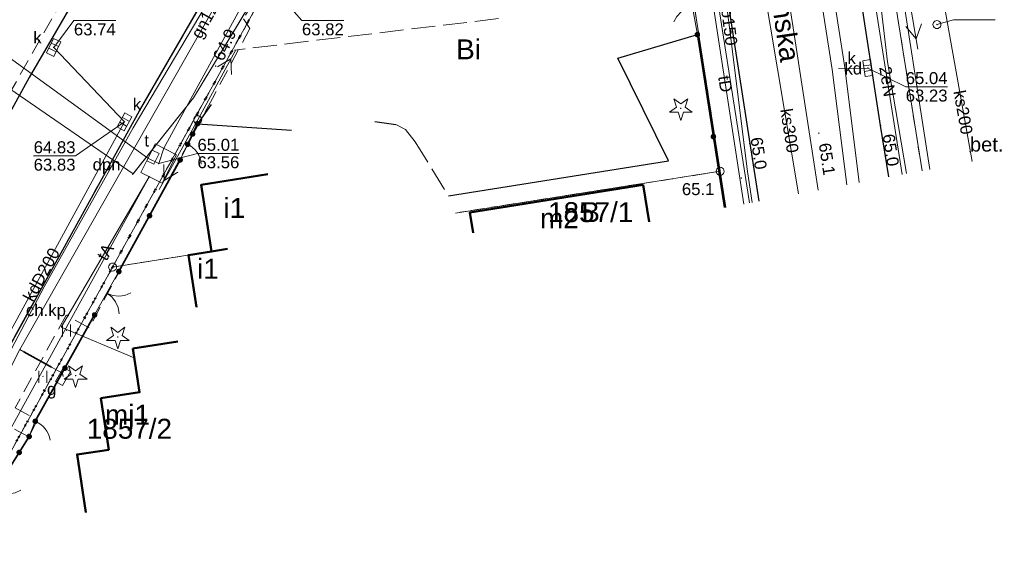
# Model space of a CAD drawing. Extents: x 6420891 to 6421372, y 5789686 to 5790696.
# Tile 29 of 48: x 6421271 to 6421333, y 5790348 to 5790382. Entities that reach past the tile are written whole.
import ezdxf
from ezdxf.enums import TextEntityAlignment as Align

# ---------------------------------------------------------------- set-up
doc = ezdxf.new("R2010")
doc.units = 0
doc.header["$PDSIZE"] = 0.75
for name, pattern in [('KROPK2', [2, 0, -2]), ('PRZER1-1', [2, 1, -1]), ('PRZER2-1', [3, 2, -1]), ('PRZER3-1', [4, 3, -1])]:
    doc.linetypes.add(name, pattern=pattern)
doc.layers.get('0').update_dxf_attribs({"linetype": 'CONTINUOUS', "lineweight": 13})
for name, color, linetype, lineweight in [('GEPPGD', 7, 'CONTINUOUS', 18), ('GESBZO', 7, 'CONTINUOUS', 50), ('GESBZO_O', 7, 'CONTINUOUS', 50), ('GESDZI', 7, 'CONTINUOUS', 18), ('GESDZI_O', 7, 'CONTINUOUS', 18), ('GESJAE', 7, 'KROPK2', 50), ('GSLKBR', 7, 'CONTINUOUS', 18), ('GSLKFU', 7, 'CONTINUOUS', 18), ('GSLKOC', 7, 'PRZER2-1', 18), ('GSLKOG', 7, 'CONTINUOUS', 35), ('GSLKRW', 7, 'CONTINUOUS', 25), ('GSPWPN', 7, 'CONTINUOUS', 13), ('GSPWPN_O', 7, 'CONTINUOUS', 13), ('GSSKOA', 7, 'PRZER3-1', 18), ('GSSKOD', 7, 'PRZER2-1', 18), ('GSSKOD_O', 7, 'PRZER2-1', 18), ('GSSUTR', 7, 'PRZER2-1', 18), ('GTGTXT', 7, 'CONTINUOUS', 18), ('GTGTXT_O', 7, 'CONTINUOUS', 18), ('GUSIKP', 7, 'CONTINUOUS', 18)]:
    doc.layers.add(name, color=color, linetype=linetype, lineweight=lineweight)
for name, color, linetype, lineweight, true_color in [('GESUZY', 7, 'PRZER1-1', 18, 0x008000), ('GESUZY_O', 7, 'PRZER1-1', 18, 0x008000), ('GSLKOU', 7, 'PRZER3-1', 18, 0x0a0909), ('GSPRDI', 7, 'CONTINUOUS', 18, 0x008000), ('GULENN', 1, 'CONTINUOUS', 18, 0xff0000), ('GULENN_O', 1, 'CONTINUOUS', 18, 0xff0000), ('GULEWN', 1, 'CONTINUOUS', 18, 0xff0000), ('GULGNP', 7, 'CONTINUOUS', 18, 0xbfbf00), ('GULGNP_O', 7, 'CONTINUOUS', 18, 0xbfbf00), ('GULGOR', 7, 'CONTINUOUS', 35, 0xbfbf00), ('GULGSP', 7, 'CONTINUOUS', 18, 0xbfbf00), ('GULKDP', 7, 'CONTINUOUS', 18, 0x803300), ('GULKDP_O', 7, 'CONTINUOUS', 18, 0x803300), ('GULKSP', 7, 'CONTINUOUS', 18, 0x803300), ('GULKSP_O', 7, 'CONTINUOUS', 18, 0x803300), ('GULTPR', 7, 'CONTINUOUS', 18, 0xff9100), ('GULTPR_O', 7, 'CONTINUOUS', 18, 0xff9100), ('GULWOP', 5, 'CONTINUOUS', 18, 0x0000ff), ('GULWOP_O', 5, 'CONTINUOUS', 18, 0x0000ff), ('GUPENP', 1, 'CONTINUOUS', 18, 0xff0000), ('GUPENP_O', 1, 'CONTINUOUS', 18, 0xff0000), ('GUPGSG', 7, 'CONTINUOUS', 18, 0xbfbf00), ('GUPGSG_O', 7, 'CONTINUOUS', 18, 0xbfbf00), ('GUPIBH', 7, 'CONTINUOUS', 5, 0x0a0909), ('GUPIBH_O', 7, 'CONTINUOUS', 5, 0x0a0909), ('GUPISL', 7, 'CONTINUOUS', 18, 0x0a0909), ('GUPKKS', 7, 'CONTINUOUS', 18, 0x803300), ('GUPKKS_O', 7, 'CONTINUOUS', 18, 0x0a0909), ('GUPKSD', 7, 'CONTINUOUS', 18, 0x803300), ('GUPKSH', 7, 'CONTINUOUS', 5, 0x803300), ('GUPKSH_O', 7, 'CONTINUOUS', 5, 0x803300), ('GUPTSH', 7, 'CONTINUOUS', 5, 0xff9100), ('GUPTWZ', 7, 'CONTINUOUS', 18, 0x0a0909), ('GUPTWZ_O', 7, 'CONTINUOUS', 18, 0x0a0909)]:
    doc.layers.add(name, color=color, linetype=linetype, lineweight=lineweight, true_color=true_color)
doc.styles.add('GEO-INFO', font='Arial')

# ---------------------------------------------------------------- blocks, each defined once
blk = doc.blocks.new('SUPE04_1')
at = {"color": 0}
for points in [[(0, 0), (10, 0)], [(6.982163, 1), (8.714214, 0), (6.982163, -1)]]:
    blk.add_lwpolyline(points, dxfattribs=at)
blk = doc.blocks.new('SZAFA1')
at = {"color": 0}
blk.add_lwpolyline([(-1, -0.5), (-1, 0.5), (1, 0.5), (1, -0.5)], close=True, dxfattribs=at)
blk = doc.blocks.new('KOLO')
blk.add_hatch(color=0).paths.add_polyline_path([(-0.5, 0), (-0.482963, -0.12941), (-0.433013, -0.25), (-0.353553, -0.353553), (-0.25, -0.433013), (-0.12941, -0.482963), (0, -0.5), (0.12941, -0.482963), (0.25, -0.433013), (0.353553, -0.353553), (0.433013, -0.25), (0.482963, -0.12941), (0.5, 0), (0.482963, 0.12941), (0.433013, 0.25), (0.353553, 0.353553), (0.25, 0.433013), (0.12941, 0.482963), (0, 0.5), (-0.12941, 0.482963), (-0.25, 0.433013), (-0.353553, 0.353553), (-0.433013, 0.25), (-0.482963, 0.12941)])
blk = doc.blocks.new('SUUS05')
at = {"color": 0}
blk.add_lwpolyline([(0.5, -0.25), (-0.5, -0.25), (-0.5, 0.25), (0.5, 0.25)], close=True, dxfattribs=at)
for points in [[(-0.175, -0.25), (-0.175, 0.25)], [(0.175, -0.25), (0.175, 0.25)]]:
    blk.add_lwpolyline(points, dxfattribs=at)
blk = doc.blocks.new('OKRAG_PELNY')
at = {"color": 0}
blk.add_lwpolyline([(0, 0.5), (0.12941, 0.482963), (0.25, 0.433013), (0.353553, 0.353553), (0.433013, 0.25), (0.482963, 0.12941), (0.5, 0), (0.482963, -0.12941), (0.433013, -0.25), (0.353553, -0.353553), (0.25, -0.433013), (0.12941, -0.482963), (0, -0.5), (-0.12941, -0.482963), (-0.25, -0.433013), (-0.353553, -0.353553), (-0.433013, -0.25), (-0.482963, -0.12941), (-0.5, 0), (-0.482963, 0.12941), (-0.433013, 0.25), (-0.353553, 0.353553), (-0.25, 0.433013), (-0.12941, 0.482963)], close=True, dxfattribs=at)
blk = doc.blocks.new('PROSTOKAT1_5-1_PELNY')
at = {"color": 0}
blk.add_lwpolyline([(0.75, -0.5), (-0.75, -0.5), (-0.75, 0.5), (0.75, 0.5)], close=True, dxfattribs=at)
blk = doc.blocks.new('POINT')
at = {"color": 0}
blk.add_point((0, 0), dxfattribs=at)
blk = doc.blocks.new('SPTRW')
at = {"color": 0}
for points in [[(-0.51332, 0.7233), (-0.51332, -0.7767)], [(0.48668, -0.7767), (0.48668, 0.7233)]]:
    blk.add_lwpolyline(points, dxfattribs=at)
blk = doc.blocks.new('SLBRA')
at = {"color": 0}
for points in [[(1.732051, 1), (1.414214, 0.585786), (1, 0.267949), (0.517638, 0.068148), (0, 0)], [(0, 0), (0.517638, -0.068148), (1, -0.267949), (1.414214, -0.585786), (1.732051, -1)]]:
    blk.add_lwpolyline(points, dxfattribs=at)
blk = doc.blocks.new('KTOK04')
at = {"color": 0}
blk.add_lwpolyline([(0, 0), (-0.01711, -0.261052), (-0.068148, -0.517638), (-0.152241, -0.765367), (-0.267949, -1), (-0.413293, -1.217523), (-0.585786, -1.414214), (-0.782477, -1.586707), (-1, -1.732051)], dxfattribs=at)
blk = doc.blocks.new('SPDIP')
blk.add_hatch(color=0).paths.add_polyline_path([(0, -0.09), (0.027812, -0.085595), (0.052901, -0.072812), (0.072812, -0.052901), (0.085595, -0.027812), (0.09, 0), (0.085595, 0.027812), (0.072812, 0.052901), (0.052901, 0.072812), (0.027812, 0.085595), (0, 0.09), (-0.027812, 0.085595), (-0.052901, 0.072812), (-0.072812, 0.052901), (-0.085595, 0.027812), (-0.09, 0), (-0.085595, -0.027812), (-0.072812, -0.052901), (-0.052901, -0.072812), (-0.027812, -0.085595)])
at = {"color": 0}
blk.add_lwpolyline([(0.544942, 0.177062), (1.426676, -0.463555), (0.336792, -0.463555), (0, -1.500096), (-0.336792, -0.463555), (-1.426676, -0.463555), (-0.544942, 0.177062), (-0.881734, 1.213603), (0, 0.572986), (0.881734, 1.213603)], close=True, dxfattribs=at)
blk = doc.blocks.new('EPPGS')
at = {"color": 0}
blk.add_lwpolyline([(0, 0.5), (0.154508, 0.475528), (0.293893, 0.404508), (0.404508, 0.293893), (0.475528, 0.154508), (0.5, 0), (0.475528, -0.154508), (0.404508, -0.293893), (0.293893, -0.404508), (0.154508, -0.475528), (0, -0.5), (-0.154508, -0.475528), (-0.293893, -0.404508), (-0.404508, -0.293893), (-0.475528, -0.154508), (-0.5, 0), (-0.475528, 0.154508), (-0.404508, 0.293893), (-0.293893, 0.404508), (-0.154508, 0.475528)], close=True, dxfattribs=at)

msp = doc.modelspace()

# ---------------------------------------------------------------- linework, layer by layer
at = {"layer": 'GESBZO', "linetype": 'Continuous', "lineweight": 50, "elevation": 10.26}
for points in [[(6421283.969, 5790367.907), (6421282.966, 5790367.749), (6421282.306, 5790371.928), (6421286.482, 5790372.587)], [(6421299.351, 5790368.91), (6421299.146, 5790370.202), (6421309.998, 5790371.935)], [(6421309.998, 5790371.935), (6421310.37, 5790369.617)], [(6421282.015, 5790364.267), (6421281.513, 5790367.52), (6421282.966, 5790367.749), (6421283.969, 5790367.907)], [(6421275.098, 5790351.384), (6421274.54, 5790355.02), (6421276.52, 5790355.32), (6421276.03, 5790358.55), (6421278.46, 5790358.92), (6421278.04, 5790361.67)], [(6421278.04, 5790361.67), (6421280.849, 5790362.096)]]:
    msp.add_lwpolyline(points, dxfattribs=at)
at = {"layer": 'GESDZI', "linetype": 'Continuous', "lineweight": 18, "elevation": 10.3}
for points in [[(6421295.345, 5790400.451), (6421276.767, 5790366.771), (6421264.369, 5790344.293), (6421258.704, 5790334.023), (6421245.798, 5790310.625), (6421235.333, 5790291.653), (6421198.322, 5790224.595), (6421191.638, 5790212.271), (6421170.006, 5790172.381), (6421152.501, 5790140.103), (6421144.593, 5790125.52), (6421127.675, 5790094.324), (6421121.732, 5790083.312), (6421117.02, 5790074.678)], [(6421283.969, 5790367.907), (6421276.767, 5790366.771), (6421295.345, 5790400.451)], [(6421324.165, 5790393.617), (6421327.478, 5790372.81)], [(6421327.478, 5790372.81), (6421324.165, 5790393.617)], [(6421311.863, 5790391.758), (6421314.83, 5790372.779), (6421298.248, 5790370.161)], [(6421315.181, 5790370.515), (6421314.83, 5790372.779), (6421311.863, 5790391.758)], [(6421313.35, 5790391.983), (6421316.66, 5790370.791)], [(6421316.66, 5790370.791), (6421313.35, 5790391.983)], [(6421298.248, 5790370.161), (6421314.83, 5790372.779)], [(6421314.83, 5790372.779), (6421315.181, 5790370.515)], [(6421264.369, 5790344.293), (6421276.767, 5790366.771), (6421283.969, 5790367.907)]]:
    msp.add_lwpolyline(points, dxfattribs=at)
at = {"layer": 'GESJAE', "linetype": 'KROPK2', "lineweight": 50, "ltscale": 0.5, "elevation": 10.3}
for points in [[(6421072.204, 5789979.193), (6421068.88, 5789980.499), (6421065.346, 5789979.256), (6421069.455, 5789986.717), (6421070.646, 5789988.917), (6421077.543, 5790001.653), (6421086.476, 5790018.114), (6421117.02, 5790074.678), (6421121.732, 5790083.312), (6421127.675, 5790094.324), (6421144.593, 5790125.52), (6421152.501, 5790140.103), (6421170.006, 5790172.381), (6421191.638, 5790212.271), (6421198.322, 5790224.595), (6421235.333, 5790291.653), (6421245.798, 5790310.625), (6421258.704, 5790334.023), (6421264.369, 5790344.293), (6421276.767, 5790366.771), (6421295.345, 5790400.451)], [(6421295.345, 5790400.451), (6421276.767, 5790366.771), (6421264.369, 5790344.293), (6421258.704, 5790334.023), (6421245.798, 5790310.625), (6421235.333, 5790291.653), (6421198.322, 5790224.595), (6421191.638, 5790212.271), (6421170.006, 5790172.381), (6421152.501, 5790140.103), (6421144.593, 5790125.52), (6421127.675, 5790094.324), (6421121.732, 5790083.312), (6421117.02, 5790074.678)]]:
    msp.add_lwpolyline(points, dxfattribs=at)
at = {"layer": 'GESUZY', "linetype": 'PRZER1-1', "lineweight": 18, "ltscale": 0.5, "elevation": 10.18}
for points in [[(6421295.345, 5790400.451), (6421276.767, 5790366.771), (6421264.369, 5790344.293), (6421258.704, 5790334.023), (6421245.798, 5790310.625), (6421235.333, 5790291.653), (6421198.322, 5790224.595), (6421191.638, 5790212.271), (6421170.006, 5790172.381), (6421152.501, 5790140.103), (6421144.593, 5790125.52), (6421127.675, 5790094.324), (6421121.732, 5790083.312), (6421117.02, 5790074.678)], [(6421283.969, 5790367.907), (6421276.767, 5790366.771), (6421295.345, 5790400.451)], [(6421327.478, 5790372.81), (6421324.165, 5790393.617)], [(6421327.478, 5790372.81), (6421324.165, 5790393.617)], [(6421311.863, 5790391.758), (6421314.83, 5790372.779), (6421298.248, 5790370.161)], [(6421311.863, 5790391.758), (6421314.83, 5790372.779), (6421315.181, 5790370.515)], [(6421298.248, 5790370.161), (6421314.83, 5790372.779), (6421315.181, 5790370.515)], [(6421270.042, 5790341.968), (6421269.556, 5790345.076), (6421264.369, 5790344.293), (6421276.767, 5790366.771), (6421283.969, 5790367.907)]]:
    msp.add_lwpolyline(points, dxfattribs=at)
at = {"layer": 'GSLKBR', "linetype": 'Continuous', "lineweight": 18, "elevation": 10.18}
for points in [[(6421312.76, 5790384.88), (6421313.4, 5790381.35)], [(6421275.64, 5790363.77), (6421277.16, 5790366.49)]]:
    msp.add_lwpolyline(points, dxfattribs=at)
at = {"layer": 'GSLKFU', "linetype": 'Continuous', "lineweight": 18, "elevation": 10.18}
for points in [[(6421281, 5790373.49), (6421281.47, 5790374.47)], [(6421271.54, 5790356.15), (6421271.92, 5790357.1)]]:
    msp.add_lwpolyline(points, dxfattribs=at)
at = {"layer": 'GSLKOC', "linetype": 'PRZER2-1', "lineweight": 18, "ltscale": 0.5, "elevation": 10.18}
msp.add_lwpolyline([(6421237.288, 5790362.829, -0.11221), (6421243.723, 5790360.604), (6421254.907, 5790354.48), (6421252.463, 5790350.14), (6421253.986, 5790348.827), (6421284.292, 5790402.354), (6421285.717, 5790404.375), (6421287.412, 5790406.239)], format="xyb", dxfattribs=at)
at = {"layer": 'GSLKOG', "linetype": 'Continuous', "lineweight": 35, "elevation": 10.18}
for points in [[(6421315.103, 5790370.5), (6421313.4, 5790381.35)], [(6421281.47, 5790374.47), (6421282.08, 5790375.76)], [(6421277.16, 5790366.49), (6421281, 5790373.49)], [(6421271.92, 5790357.1), (6421275.64, 5790363.77)], [(6421270.29, 5790354.15), (6421271.54, 5790356.15)]]:
    msp.add_lwpolyline(points, dxfattribs=at)
at = {"layer": 'GSLKOU', "linetype": 'PRZER3-1', "lineweight": 18, "ltscale": 0.5, "elevation": 10.18}
for points in [[(6421300.95, 5790382.35), (6421284.4, 5790380.38)], [(6421294.5, 5790375.72), (6421295.12, 5790375.39), (6421295.73, 5790374.63), (6421297.8, 5790371.24)]]:
    msp.add_lwpolyline(points, dxfattribs=at)
at = {"layer": 'GSLKRW', "linetype": 'Continuous', "lineweight": 25, "elevation": 10.18}
for points in [[(6421285.61, 5790402.9), (6421271.55, 5790378.66), (6421255.57, 5790349.51), (6421237.08, 5790315.5), (6421218.82, 5790281.91), (6421205.78, 5790258.08)], [(6421325.387, 5790372.42), (6421324.88, 5790375.65), (6421322.149, 5790393.312)], [(6421313.98, 5790392.078), (6421316.68, 5790374.52), (6421317.251, 5790370.901)], [(6421297.8, 5790371.24), (6421311.59, 5790373.44), (6421308.41, 5790379.87), (6421313.4, 5790381.35)], [(6421282.94, 5790376.97), (6421282.08, 5790375.76), (6421287.964, 5790375.348)], [(6421293.19, 5790375.901), (6421294.5, 5790375.72)]]:
    msp.add_lwpolyline(points, dxfattribs=at)
msp.add_lwpolyline([(6421235, 5790292.59, -0.043115), (6421234.99, 5790295.25, -0.138351), (6421236.2, 5790299.18), (6421255.89, 5790335.4), (6421269.15, 5790359.75), (6421278.45, 5790376.57), (6421291.47, 5790399.12), (6421293.33, 5790402.132)], format="xyb", dxfattribs=at)
at = {"layer": 'GSSKOA', "linetype": 'PRZER3-1', "lineweight": 18, "ltscale": 0.5, "elevation": 10.18}
for points in [[(6421287.887, 5790406.671), (6421285.61, 5790402.9), (6421271.55, 5790378.66), (6421255.57, 5790349.51), (6421237.08, 5790315.5), (6421218.82, 5790281.91), (6421205.78, 5790258.08), (6421195.82, 5790239.68), (6421179.4, 5790209.44), (6421161.89, 5790177.28), (6421135.48, 5790128.74), (6421117.94, 5790096.62), (6421100.38, 5790064.4)], [(6421125.93, 5790095.94), (6421126.44, 5790097.51), (6421127.32, 5790099.14), (6421138.26, 5790119.24), (6421153.49, 5790147.21), (6421169.98, 5790177.46), (6421195.63, 5790224.52), (6421212.21, 5790255.02), (6421226.52, 5790281.35), (6421227.27, 5790282.72), (6421235.23, 5790296.97), (6421236.2, 5790299.18), (6421255.89, 5790335.4), (6421269.15, 5790359.75), (6421278.45, 5790376.57), (6421291.47, 5790399.12), (6421293.33, 5790402.132)]]:
    msp.add_lwpolyline(points, dxfattribs=at)
at = {"layer": 'GSSKOD', "linetype": 'PRZER2-1', "lineweight": 18, "ltscale": 0.5, "elevation": 10.18}
for points in [[(6421236.2, 5790299.18), (6421255.89, 5790335.4), (6421269.15, 5790359.75), (6421278.45, 5790376.57), (6421291.47, 5790399.12), (6421293.33, 5790402.132)], [(6421296.51, 5790399.48), (6421295.24, 5790400.22), (6421293.81, 5790397.73), (6421284.96, 5790382.34), (6421285.37, 5790381.74), (6421283.02, 5790377.35), (6421277.41, 5790366.9), (6421275.3, 5790362.97), (6421273.86, 5790363.76), (6421270.66, 5790357.95), (6421272.06, 5790357.19), (6421271.51, 5790356.13), (6421270.1, 5790356.88)]]:
    msp.add_lwpolyline(points, dxfattribs=at)
at = {"layer": 'GSSUTR', "linetype": 'PRZER2-1', "lineweight": 18, "ltscale": 0.5, "elevation": 10.06}
for points in [[(6421273.885, 5790362.811), (6421273.875, 5790362.791), (6421273.895, 5790362.791)], [(6421272.406, 5790359.921), (6421272.396, 5790359.901), (6421272.416, 5790359.901)]]:
    msp.add_lwpolyline(points, close=True, dxfattribs=at)
at = {"layer": 'GULENN', "linetype": 'Continuous', "lineweight": 18, "elevation": 10.18}
for points in [[(6421295.637, 5790400.208), (6421281.831, 5790377.382), (6421278.045, 5790372.62), (6421263.922, 5790382.354), (6421263.38, 5790382.478), (6421262.193, 5790381.549)], [(6421324.731, 5790393.702), (6421327.956, 5790372.899)], [(6421326.233, 5790372.578), (6421324.395, 5790384.238), (6421324.34, 5790384.548)]]:
    msp.add_lwpolyline(points, dxfattribs=at)
at = {"layer": 'GULEWN', "linetype": 'Continuous', "lineweight": 18, "elevation": 10.18}
for points in [[(6421293.886, 5790401.668), (6421287.011, 5790390.635), (6421278.059, 5790375.493), (6421272.486, 5790365.529), (6421262.844, 5790347.281), (6421245.137, 5790315.301), (6421238.121, 5790301.519)], [(6421295.61, 5790400.23), (6421281.831, 5790377.382), (6421278.014, 5790372.581)]]:
    msp.add_lwpolyline(points, dxfattribs=at)
at = {"layer": 'GULGNP', "linetype": 'Continuous', "lineweight": 18, "elevation": 10.18}
msp.add_lwpolyline([(6421265.145, 5790350.187), (6421270.95, 5790361.6), (6421293.756, 5790401.777)], dxfattribs=at)
at = {"layer": 'GULGOR', "linetype": 'Continuous', "lineweight": 35, "elevation": 10.18}
msp.add_lwpolyline([(6421272.93, 5790360.5), (6421271.21, 5790361.46)], dxfattribs=at)
at = {"layer": 'GULGSP', "linetype": 'Continuous', "lineweight": 18, "elevation": 10.18}
for points in [[(6421326.505, 5790372.629), (6421325.304, 5790379.636), (6421323.685, 5790393.544)], [(6421273.66, 5790359.915), (6421273.62, 5790360.12), (6421272.93, 5790360.5), (6421271.21, 5790361.46), (6421270.95, 5790361.6)]]:
    msp.add_lwpolyline(points, dxfattribs=at)
at = {"layer": 'GULKDP', "linetype": 'Continuous', "lineweight": 18, "elevation": 10.18}
for points in [[(6421320.484, 5790393.061), (6421322.646, 5790379.276), (6421323.546, 5790372.076)], [(6421320.976, 5790371.597), (6421317.739, 5790392.646)], [(6421319.693, 5790392.941), (6421321.854, 5790379.164), (6421322.758, 5790371.929)], [(6421259.546, 5790360.403), (6421267.071, 5790356.739), (6421277.513, 5790375.879), (6421273.076, 5790380.543)], [(6421322.25, 5790379.22), (6421324.08, 5790379.25)]]:
    msp.add_lwpolyline(points, dxfattribs=at)
at = {"layer": 'GULKSP', "linetype": 'Continuous', "lineweight": 18, "elevation": 10.18}
for points in [[(6421316.2, 5790392.413), (6421319.733, 5790371.365)], [(6421330.617, 5790373.396), (6421327.255, 5790392.255)]]:
    msp.add_lwpolyline(points, dxfattribs=at)
at = {"layer": 'GULTPR', "linetype": 'Continuous', "lineweight": 18, "elevation": 10.18}
for points in [[(6421295.313, 5790402.099), (6421295.002, 5790401.704), (6421279.971, 5790374.224), (6421279.653, 5790373.259)], [(6421313.044, 5790391.936), (6421316.301, 5790370.724)], [(6421256.877, 5790390.222), (6421256.702, 5790389.792), (6421278.983, 5790373.596), (6421279.653, 5790373.259)], [(6421279.066, 5790372.429), (6421259.966, 5790337.71), (6421257.587, 5790333.385), (6421257.36, 5790332.936), (6421257.134, 5790332.487), (6421237.791, 5790297.143), (6421237.435, 5790296.769), (6421237.34, 5790296.247), (6421237.023, 5790295.35), (6421236.684, 5790294.393), (6421236.228, 5790293.489)], [(6421279.066, 5790372.429), (6421273.548, 5790363.006), (6421278.127, 5790361.075)]]:
    msp.add_lwpolyline(points, dxfattribs=at)
at = {"layer": 'GULWOP', "linetype": 'Continuous', "lineweight": 18, "elevation": 10.18}
msp.add_lwpolyline([(6421314.08, 5790392.093), (6421314.18, 5790391.64), (6421316.539, 5790372.763), (6421316.84, 5790370.825)], dxfattribs=at)
at = {"layer": 'GUPIBH_O', "linetype": 'Continuous', "lineweight": 9, "elevation": 10.8, "flags": 128}
for points in [[(6421284.705, 5790373.89), (6421282.084, 5790373.89), (6421279.653, 5790373.259)], [(6421282.084, 5790373.89), (6421284.705, 5790373.89)]]:
    msp.add_lwpolyline(points, dxfattribs=at)
at = {"layer": 'GUPKSH_O', "linetype": 'Continuous', "lineweight": 9, "elevation": 10.8, "flags": 128}
for points in [[(6421291.248, 5790382.225), (6421288.627, 5790382.225), (6421287.656, 5790383.319)], [(6421276.962, 5790382.224), (6421274.342, 5790382.224), (6421273.076, 5790380.543)], [(6421274.342, 5790382.224), (6421276.962, 5790382.224)], [(6421288.627, 5790382.225), (6421291.248, 5790382.225)], [(6421332.061, 5790382.271), (6421329.441, 5790382.271), (6421328.41, 5790381.98)], [(6421329.072, 5790378.074), (6421326.451, 5790378.074), (6421324.08, 5790379.25)], [(6421326.451, 5790378.074), (6421329.072, 5790378.074)], [(6421271.821, 5790373.739), (6421274.441, 5790373.739), (6421277.513, 5790375.879)], [(6421271.821, 5790373.739), (6421274.441, 5790373.739)]]:
    msp.add_lwpolyline(points, dxfattribs=at)
at = {"layer": 'GUSIKP', "linetype": 'Continuous', "lineweight": 18, "elevation": 10.22}
msp.add_lwpolyline([(6421278.53, 5790372.699), (6421279.435, 5790374.494), (6421280.775, 5790373.819), (6421279.87, 5790372.023)], close=True, dxfattribs=at)

# ---------------------------------------------------------------- block references
at = {"layer": 'GEPPGD', "lineweight": 18, "xscale": 0.5, "yscale": 0.5}
for p in [(6421314.83, 5790372.779, 10.32), (6421276.767, 5790366.771, 10.32)]:
    msp.add_blockref('EPPGS', p, dxfattribs=at)
at = {"layer": 'GSLKBR', "lineweight": 18}
for p, xscale, yscale, rotation in [((6421313.08, 5790383.115, 10.18), 0.7500000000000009, 0.7500000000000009, 190.2762771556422), ((6421276.4, 5790365.13, 10.18), 0.7500000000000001, 0.7500000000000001, 330.8025139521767), ((6421269.525, 5790352.74, 10.18), 0.75, 0.75, 331.5178142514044)]:
    msp.add_blockref('SLBRA', p, dxfattribs=dict(at, xscale=xscale, yscale=yscale, rotation=rotation))
at = {"layer": 'GSLKFU', "lineweight": 18, "xscale": 0.75, "yscale": 0.75}
for p, rotation in [((6421281.47, 5790374.47, 10.18), 64.37800405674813), ((6421271.92, 5790357.1, 10.18), 68.19859050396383)]:
    msp.add_blockref('KTOK04', p, dxfattribs=dict(at, rotation=rotation))
at = {"layer": 'GSLKOG', "lineweight": 35, "xscale": 0.35, "yscale": 0.35}
for p in [(6421313.4, 5790381.35, 10.18), (6421282.08, 5790375.76, 10.18), (6421281.775, 5790375.115, 10.18), (6421314.404, 5790374.955, 10.18), (6421281.47, 5790374.47, 10.18), (6421281, 5790373.49, 10.18), (6421279.08, 5790369.99, 10.18), (6421277.16, 5790366.49, 10.18), (6421275.64, 5790363.77, 10.18), (6421273.78, 5790360.435, 10.18), (6421271.92, 5790357.1, 10.18), (6421271.54, 5790356.15, 10.18), (6421270.915, 5790355.15, 10.18)]:
    msp.add_blockref('KOLO', p, dxfattribs=at)
at = {"layer": 'GSPRDI', "lineweight": 18, "xscale": 0.5, "yscale": 0.5}
for p in [(6421312.36, 5790376.72, 10.12), (6421277.09, 5790362.39, 10.12), (6421274.45, 5790359.97, 10.12)]:
    msp.add_blockref('SPDIP', p, dxfattribs=at)
at = {"layer": 'GSPWPN', "lineweight": 13, "xscale": 0.09, "yscale": 0.09}
for p in [(6421283.23, 5790379.37, 10.2), (6421321.01, 5790375.17, 10.2), (6421324.88, 5790375.65, 10.2), (6421316.68, 5790374.52, 10.2), (6421316.16, 5790372.35, 10.2)]:
    msp.add_blockref('KOLO', p, dxfattribs=at)
at = {"layer": 'GSSUTR', "lineweight": 18, "xscale": 0.5, "yscale": 0.5}
for p in [(6421273.885, 5790362.801, 10.06), (6421272.406, 5790359.911, 10.06)]:
    msp.add_blockref('SPTRW', p, dxfattribs=at)
at = {"layer": 'GTGTXT', "lineweight": 18}
msp.add_blockref('POINT', (6421330.475, 5790374.015, 10.02), dxfattribs=at)
at = {"layer": 'GULENN', "lineweight": 18}
for p, xscale, yscale, rotation in [((6421326.376, 5790385.376, 10.18), 0.4999999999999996, 0.4999999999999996, 279.53774985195), ((6421282.097, 5790376.013, 10.18), 0.4999999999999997, 0.4999999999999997, 61.40681606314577), ((6421282.097, 5790376.013, 10.18), 0.4999999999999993, 0.4999999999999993, 241.2123192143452)]:
    msp.add_blockref('SUPE04_1', p, dxfattribs=dict(at, xscale=xscale, yscale=yscale, rotation=rotation))
at = {"layer": 'GUPENP', "lineweight": 18}
msp.add_blockref('POINT', (6421278.014, 5790372.581, 10.24), dxfattribs=at)
at = {"layer": 'GUPGSG', "lineweight": 18, "xscale": 0.5, "yscale": 0.5, "rotation": 241.1191914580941}
msp.add_blockref('SZAFA1', (6421273.66, 5790359.915, 10.24), dxfattribs=at)
at = {"layer": 'GUPIBH', "lineweight": 5, "xscale": 0.09, "yscale": 0.09}
msp.add_blockref('KOLO', (6421279.653, 5790373.259, 10.24), dxfattribs=at)
at = {"layer": 'GUPISL', "lineweight": 18, "xscale": 0.5, "yscale": 0.5}
msp.add_blockref('OKRAG_PELNY', (6421282.097, 5790376.013, 10.24), dxfattribs=at)
at = {"layer": 'GUPKKS', "lineweight": 18}
for p, rotation in [((6421273.076, 5790380.543, 10.24), 244.3711538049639), ((6421324.08, 5790379.25, 10.24), 278.3933027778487), ((6421277.513, 5790375.879, 10.24), 240.6759668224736)]:
    msp.add_blockref('SUUS05', p, dxfattribs=dict(at, rotation=rotation))
at = {"layer": 'GUPKSD', "lineweight": 18, "xscale": 0.5, "yscale": 0.5}
msp.add_blockref('OKRAG_PELNY', (6421328.41, 5790381.98, 10.24), dxfattribs=at)
at = {"layer": 'GUPKSH', "lineweight": 5, "xscale": 0.09, "yscale": 0.09}
for p in [(6421328.41, 5790381.98, 10.24), (6421273.076, 5790380.543, 10.24), (6421324.08, 5790379.25, 10.24), (6421277.513, 5790375.879, 10.24)]:
    msp.add_blockref('KOLO', p, dxfattribs=at)
at = {"layer": 'GUPTSH', "lineweight": 5, "xscale": 0.09, "yscale": 0.09}
for p in [(6421279.971, 5790374.224, 10.24), (6421278.983, 5790373.596, 10.24), (6421279.066, 5790372.429, 10.24)]:
    msp.add_blockref('KOLO', p, dxfattribs=at)
at = {"layer": 'GUPTWZ', "lineweight": 18, "xscale": 0.4999999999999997, "yscale": 0.4999999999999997, "rotation": 243.6557597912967}
msp.add_blockref('PROSTOKAT1_5-1_PELNY', (6421279.297, 5790373.663, 10.25), dxfattribs=at)

# ---------------------------------------------------------------- texts
at = {"layer": 'GESBZO_O', "linetype": 'Continuous', "lineweight": 0, "style": 'GEO-INFO'}
for s, p in [('i1', (6421284.394, 5790370.478, 10.8)), ('m2', (6421304.758, 5790369.834, 10.8)), ('i1', (6421282.741, 5790366.667, 10.8)), ('mj1', (6421277.695, 5790357.512, 10.8))]:
    msp.add_text(s, height=1.25, dxfattribs=at).set_placement(p, align=Align.MIDDLE_CENTER)
at = {"layer": 'GESDZI_O', "linetype": 'Continuous', "lineweight": 0, "style": 'GEO-INFO'}
msp.add_text('1857/1', height=1.25, dxfattribs=at).set_placement((6421306.715, 5790370.216, 10.8), align=Align.MIDDLE_CENTER)
msp.add_text('1857/2', height=1.25, dxfattribs=at).set_placement((6421277.817, 5790356.659, 10.8), align=Align.MIDDLE)
at = {"layer": 'GESUZY_O', "linetype": 'Continuous', "lineweight": 0, "style": 'GEO-INFO'}
msp.add_text('Bi', height=1.25, dxfattribs=at).set_placement((6421299.068, 5790380.458, 10.8), align=Align.MIDDLE)
msp.add_text('B', height=1.25, rotation=360, dxfattribs=at).set_placement((6421306.715, 5790370.216, 10.8), align=Align.MIDDLE_CENTER)
at = {"layer": 'GSPWPN_O', "linetype": 'Continuous', "lineweight": 0, "style": 'GEO-INFO'}
for s, rotation, p in [('64.9', 65.23581, (6421283.69, 5790379.631, 10.8)), ('65.0', 278.5365, (6421316.723, 5790374.86, 10.8))]:
    msp.add_text(s, height=0.75, rotation=rotation, dxfattribs=at).set_placement(p)
for s, p in [('65.1', (6421321.306, 5790372.481, 10.8)), ('65.0', (6421325.304, 5790373.046, 10.8))]:
    msp.add_text(s, height=0.75, rotation=278.5365, dxfattribs=at).set_placement(p, align=Align.RIGHT)
msp.add_text('65.1', height=0.75, dxfattribs=at).set_placement((6421312.43, 5790371.284, 10.8))
at = {"layer": 'GSSKOD_O', "linetype": 'Continuous', "lineweight": 0, "style": 'GEO-INFO'}
msp.add_text('ch.kp.', height=0.75, dxfattribs=at).set_placement((6421272.735, 5790363.976, 10.8), align=Align.MIDDLE)
at = {"layer": 'GTGTXT_O', "linetype": 'Continuous', "lineweight": 0, "style": 'GEO-INFO'}
msp.add_text('Śremska', height=1.25, rotation=278.25692, dxfattribs=at).set_placement((6421317.618, 5790386.392, 10.8))
msp.add_text('Śremska', height=1.25, rotation=278.25692, dxfattribs=at).set_placement((6421317.618, 5790386.392, 10.8))
msp.add_text('bet.', height=0.9, dxfattribs=at).set_placement((6421330.475, 5790374.015, 10.8))
at = {"layer": 'GULENN_O', "linetype": 'Continuous', "lineweight": 0, "style": 'GEO-INFO'}
msp.add_text('2eN', height=0.75, rotation=278.95821, dxfattribs=at).set_placement((6421325.314, 5790378.408, 10.8), align=Align.MIDDLE_CENTER)
at = {"layer": 'GULGNP_O', "linetype": 'Continuous', "lineweight": 0, "style": 'GEO-INFO'}
msp.add_text('gn125', height=0.75, rotation=60.41883, dxfattribs=at).set_placement((6421282.773, 5790382.428, 10.8), align=Align.MIDDLE)
at = {"layer": 'GULKDP_O', "linetype": 'Continuous', "lineweight": 0, "style": 'GEO-INFO'}
for s, rotation, p in [('kd', 0.93919, (6421323.165, 5790379.235, 10.8)), ('kdD200', 61.38441, (6421272.292, 5790366.309, 10.8))]:
    msp.add_text(s, height=0.75, rotation=rotation, dxfattribs=at).set_placement(p, align=Align.MIDDLE)
at = {"layer": 'GULKSP_O', "linetype": 'Continuous', "lineweight": 0, "style": 'GEO-INFO'}
for s, rotation, p in [('ks200', 280.10669, (6421330.068, 5790376.477, 10.8)), ('ks300', 278.91402, (6421319.192, 5790375.326, 10.8))]:
    msp.add_text(s, height=0.75, rotation=rotation, dxfattribs=at).set_placement(p, align=Align.MIDDLE)
at = {"layer": 'GULTPR_O', "linetype": 'Continuous', "lineweight": 0, "style": 'GEO-INFO'}
for s, rotation, p in [('tD', 278.72883, (6421315.145, 5790378.253, 10.8)), ('tA', 59.64645, (6421276.307, 5790367.717, 10.8))]:
    msp.add_text(s, height=0.75, rotation=rotation, dxfattribs=at).set_placement(p, align=Align.MIDDLE)
at = {"layer": 'GULWOP_O', "linetype": 'Continuous', "lineweight": 0, "style": 'GEO-INFO'}
msp.add_text('wo150', height=0.75, rotation=277.12225, dxfattribs=at).set_placement((6421315.359, 5790382.201, 10.8), align=Align.MIDDLE_CENTER)
at = {"layer": 'GUPENP_O', "linetype": 'Continuous', "lineweight": 0, "style": 'GEO-INFO'}
msp.add_text('dpn', height=0.75, dxfattribs=at).set_placement((6421277.264, 5790372.831, 10.8), align=Align.RIGHT)
at = {"layer": 'GUPGSG_O', "linetype": 'Continuous', "lineweight": 0, "style": 'GEO-INFO'}
msp.add_text('g', height=0.75, rotation=360, dxfattribs=at).set_placement((6421273.241, 5790358.748, 10.8), align=Align.RIGHT)
at = {"layer": 'GUPIBH_O', "linetype": 'Continuous', "lineweight": 0, "style": 'GEO-INFO'}
for s, p in [('65.01', (6421282.084, 5790374.063)), ('63.56', (6421282.084, 5790372.968))]:
    msp.add_text(s, height=0.75, rotation=360, dxfattribs=at).set_placement(p)
at = {"layer": 'GUPKKS_O', "linetype": 'Continuous', "lineweight": 0, "style": 'GEO-INFO'}
for p in [(6421272.326, 5790380.793, 10.8), (6421323.33, 5790379.5, 10.8), (6421278.554, 5790376.604, 10.8)]:
    msp.add_text('k', height=0.75, dxfattribs=at).set_placement(p, align=Align.RIGHT)
at = {"layer": 'GUPKSH_O', "linetype": 'Continuous', "lineweight": 0, "style": 'GEO-INFO'}
for s, p in [('63.74', (6421274.342, 5790381.301)), ('63.82', (6421288.627, 5790381.303)), ('65.04', (6421326.451, 5790378.247)), ('63.23', (6421326.451, 5790377.152)), ('64.83', (6421271.821, 5790373.911)), ('63.83', (6421271.821, 5790372.816))]:
    msp.add_text(s, height=0.75, rotation=360, dxfattribs=at).set_placement(p)
at = {"layer": 'GUPTWZ_O', "linetype": 'Continuous', "lineweight": 0, "style": 'GEO-INFO'}
msp.add_text('t', height=0.75, dxfattribs=at).set_placement((6421279.045, 5790374.332, 10.8), align=Align.RIGHT)

doc.saveas('drawing.dxf')
